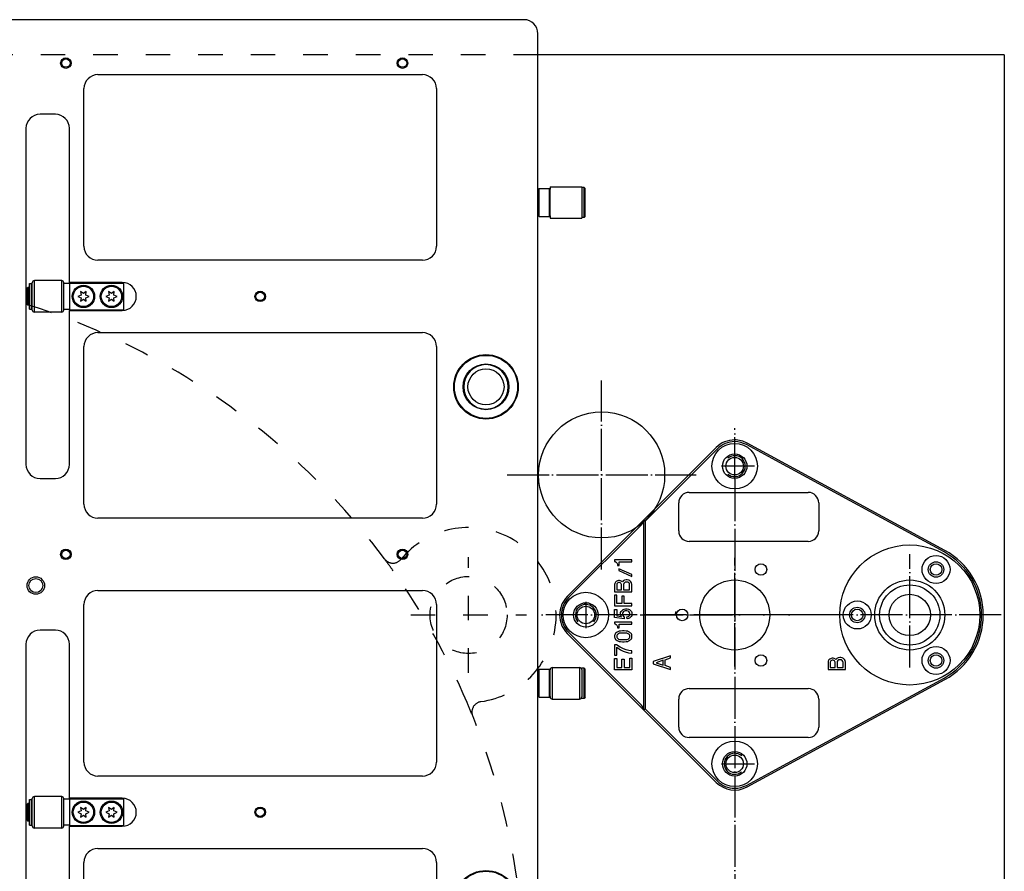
# Model space of a CAD drawing. Extents: x -1809 to 6113, y -4129 to 1471.
# Tile 44 of 197: x 89 to 370, y -1765 to -1522. Entities that reach past the tile are written whole.
import ezdxf

# ---------------------------------------------------------------- set-up
doc = ezdxf.new("R2010")
doc.units = 0
doc.linetypes.add('DASHED', pattern=[15, 7, -8])
doc.linetypes.add('DOT_CENTER', pattern=[14, 12, -1, 0, -1])
doc.layers.get('0').update_dxf_attribs({"linetype": 'CONTINUOUS'})
doc.layers.add('1', color=7, linetype='CONTINUOUS')

# ---------------------------------------------------------------- blocks, each defined once
blk = doc.blocks.new('PIN__630', base_point=(323, -1711.88))
at = {"layer": '1', "color": 4, "linetype": 'CONTINUOUS'}
for centre, radius in [((343, -1691.88), 20), ((350.5, -1678.89), 4), ((350.5, -1678.89), 2.2), ((343, -1691.88), 10), ((343, -1691.88), 8.6), ((343, -1691.88), 5.9), ((328, -1691.88), 4), ((328, -1691.88), 2.2), ((350.5, -1704.87), 4), ((350.5, -1704.87), 2.2)]:
    blk.add_circle(centre, radius, dxfattribs=at)
blk = doc.blocks.new('E7015-23250__631', base_point=(243, -1741.88))
at = {"layer": '1', "color": 6, "linetype": 'CONTINUOUS'}
for p, q in [((267, -1664.77), (287.7, -1644.08)), ((267.5, -1664.98), (288.05, -1644.43)), ((304.76, -1647.8), (296.34, -1643.23)), ((353.02, -1673.42), (296.58, -1642.79)), ((352.78, -1673.86), (304.76, -1647.8)), ((280, -1656.88), (314, -1656.88)), ((277, -1667.88), (277, -1659.88)), ((317, -1659.88), (317, -1667.88)), ((245.2, -1686.58), (267, -1664.77)), ((245.55, -1686.93), (266, -1666.48)), ((267.5, -1664.98), (267, -1664.77)), ((267, -1664.77), (267, -1718.99)), ((267.5, -1718.78), (267.5, -1664.98)), ((314, -1670.88), (280, -1670.88)), ((263.67, -1676.13), (258.67, -1676.13)), ((258.67, -1676.13), (258.67, -1676.58)), ((258.67, -1676.58), (258.86, -1676.63)), ((258.86, -1676.63), (259.11, -1676.8)), ((259.11, -1676.8), (259.3, -1676.97)), ((259.3, -1676.97), (259.42, -1677.19)), ((259.42, -1677.19), (259.49, -1677.36)), ((259.49, -1677.36), (259.55, -1677.64)), ((259.55, -1677.64), (259.55, -1677.76)), ((259.55, -1677.76), (260.05, -1677.76)), ((263.67, -1680.34), (259.92, -1678.66)), ((259.92, -1678.66), (259.92, -1679.22)), ((260.05, -1677.76), (260.05, -1676.69)), ((260.05, -1676.69), (263.67, -1676.69)), ((263.67, -1676.69), (263.67, -1676.13)), ((259.92, -1679.22), (263.67, -1680.91)), ((263.67, -1680.91), (263.67, -1680.34)), ((258.74, -1682.88), (258.67, -1683.16)), ((258.67, -1683.16), (258.67, -1685.29)), ((258.92, -1682.54), (258.74, -1682.88)), ((259.17, -1682.31), (258.92, -1682.54)), ((259.55, -1682.09), (259.17, -1682.31)), ((259.36, -1682.99), (259.3, -1683.21)), ((259.3, -1683.21), (259.3, -1684.68)), ((259.49, -1682.82), (259.36, -1682.99)), ((259.67, -1682.71), (259.49, -1682.82)), ((259.86, -1682.03), (259.55, -1682.09)), ((259.86, -1682.65), (259.67, -1682.71)), ((260.11, -1682.03), (259.86, -1682.03)), ((260.11, -1682.65), (259.86, -1682.65)), ((260.42, -1682.09), (260.11, -1682.03)), ((260.3, -1682.71), (260.11, -1682.65)), ((260.49, -1682.82), (260.3, -1682.71)), ((260.8, -1682.31), (260.42, -1682.09)), ((260.61, -1682.99), (260.49, -1682.82)), ((260.67, -1683.21), (260.61, -1682.99)), ((260.67, -1684.68), (260.67, -1683.21)), ((260.92, -1682.43), (260.8, -1682.31)), ((261.17, -1682.14), (260.92, -1682.43)), ((261.55, -1681.92), (261.17, -1682.14)), ((261.3, -1682.93), (261.24, -1683.21)), ((261.24, -1683.21), (261.24, -1684.68)), ((261.49, -1682.71), (261.3, -1682.93)), ((261.74, -1682.54), (261.49, -1682.71)), ((261.99, -1681.81), (261.55, -1681.92)), ((261.99, -1682.48), (261.74, -1682.54)), ((262.3, -1681.81), (261.99, -1681.81)), ((262.24, -1682.48), (261.99, -1682.48)), ((262.49, -1682.54), (262.24, -1682.48)), ((262.74, -1681.92), (262.3, -1681.81)), ((262.74, -1682.71), (262.49, -1682.54)), ((263.05, -1682.09), (262.74, -1681.92)), ((262.92, -1682.93), (262.74, -1682.71)), ((262.99, -1683.21), (262.92, -1682.93)), ((262.99, -1684.68), (262.99, -1683.21)), ((263.36, -1682.37), (263.05, -1682.09)), ((263.55, -1682.71), (263.36, -1682.37)), ((263.67, -1683.16), (263.55, -1682.71)), ((263.67, -1685.29), (263.67, -1683.16)), ((258.67, -1685.29), (263.67, -1685.29)), ((259.3, -1686.19), (258.67, -1686.19)), ((258.67, -1686.19), (258.67, -1689.23)), ((259.3, -1684.68), (260.67, -1684.68)), ((259.3, -1688.61), (259.3, -1686.19)), ((261.42, -1686.53), (260.8, -1686.53)), ((260.8, -1686.53), (260.8, -1688.61)), ((261.24, -1684.68), (262.99, -1684.68)), ((261.42, -1688.61), (261.42, -1686.53)), ((258.67, -1689.23), (263.67, -1689.23)), ((260.8, -1688.61), (259.3, -1688.61)), ((263.67, -1688.61), (261.42, -1688.61)), ((263.67, -1689.23), (263.67, -1688.61)), ((258.67, -1692.61), (258.67, -1690.3)), ((258.67, -1690.3), (259.3, -1690.3)), ((261.42, -1692.94), (258.67, -1692.61)), ((259.3, -1690.3), (259.3, -1692.16)), ((259.3, -1692.16), (260.67, -1692.33)), ((260.36, -1691.43), (260.42, -1691.14)), ((260.36, -1691.71), (260.36, -1691.43)), ((260.49, -1692.04), (260.36, -1691.71)), ((260.42, -1691.14), (260.55, -1690.86)), ((260.67, -1692.33), (260.49, -1692.04)), ((260.55, -1690.86), (260.74, -1690.69)), ((260.74, -1690.69), (260.92, -1690.53)), ((260.92, -1690.53), (261.17, -1690.36)), ((261.05, -1691.14), (260.92, -1691.43)), ((260.92, -1691.43), (260.92, -1691.71)), ((260.92, -1691.71), (261.05, -1692.04)), ((261.24, -1690.92), (261.05, -1691.14)), ((261.05, -1692.04), (261.24, -1692.27)), ((261.17, -1690.36), (261.42, -1690.24)), ((261.42, -1690.81), (261.24, -1690.92)), ((261.24, -1692.27), (261.42, -1692.38)), ((261.42, -1690.24), (261.8, -1690.13)), ((261.74, -1690.69), (261.42, -1690.81)), ((261.42, -1692.38), (261.42, -1692.94)), ((262.24, -1690.69), (261.74, -1690.69)), ((261.8, -1690.13), (262.3, -1690.13)), ((262.55, -1690.81), (262.24, -1690.69)), ((262.24, -1692.44), (262.55, -1692.33)), ((262.3, -1693), (262.24, -1692.44)), ((262.3, -1690.13), (262.67, -1690.24)), ((262.74, -1690.92), (262.55, -1690.81)), ((262.55, -1692.33), (262.74, -1692.21)), ((262.67, -1690.24), (262.92, -1690.36)), ((262.92, -1692.78), (262.67, -1692.89)), ((262.92, -1691.14), (262.74, -1690.92)), ((262.74, -1692.21), (262.92, -1691.99)), ((262.92, -1690.36), (263.17, -1690.53)), ((263.05, -1691.43), (262.92, -1691.14)), ((262.92, -1691.99), (263.05, -1691.71)), ((263.17, -1692.61), (262.92, -1692.78)), ((263.05, -1691.71), (263.05, -1691.43)), ((263.17, -1690.53), (263.36, -1690.69)), ((263.36, -1692.44), (263.17, -1692.61)), ((263.36, -1690.69), (263.49, -1690.86)), ((263.49, -1692.27), (263.36, -1692.44)), ((263.49, -1690.86), (263.61, -1691.14)), ((263.61, -1691.99), (263.49, -1692.27)), ((263.61, -1691.14), (263.67, -1691.43)), ((263.67, -1691.71), (263.61, -1691.99)), ((263.67, -1691.43), (263.67, -1691.71)), ((263.67, -1693.9), (258.67, -1693.9)), ((258.67, -1693.9), (258.67, -1694.35)), ((258.67, -1694.35), (258.86, -1694.41)), ((258.86, -1694.41), (259.11, -1694.58)), ((259.11, -1694.58), (259.3, -1694.74)), ((259.3, -1694.74), (259.42, -1694.97)), ((259.42, -1694.97), (259.49, -1695.14)), ((259.49, -1695.14), (259.55, -1695.42)), ((259.55, -1695.42), (259.55, -1695.53)), ((259.55, -1695.53), (260.05, -1695.53)), ((260.05, -1695.53), (260.05, -1694.46)), ((260.05, -1694.46), (263.67, -1694.46)), ((262.67, -1692.89), (262.3, -1693)), ((263.67, -1694.46), (263.67, -1693.9)), ((267, -1718.99), (245.2, -1697.18)), ((266, -1717.28), (245.55, -1696.83)), ((258.74, -1697.56), (258.67, -1697.78)), ((258.67, -1697.78), (258.67, -1698.18)), ((258.67, -1698.18), (258.74, -1698.4)), ((258.86, -1697.28), (258.74, -1697.56)), ((258.74, -1698.4), (258.86, -1698.68)), ((258.99, -1697.11), (258.86, -1697.28)), ((259.17, -1696.94), (258.99, -1697.11)), ((259.42, -1696.77), (259.17, -1696.94)), ((259.42, -1697.56), (259.3, -1697.78)), ((259.3, -1697.78), (259.3, -1698.18)), ((259.3, -1698.18), (259.42, -1698.4)), ((259.67, -1696.66), (259.42, -1696.77)), ((259.61, -1697.33), (259.42, -1697.56)), ((259.42, -1698.4), (259.61, -1698.63)), ((259.8, -1697.22), (259.61, -1697.33)), ((259.99, -1696.54), (259.67, -1696.66)), ((260.11, -1697.11), (259.8, -1697.22)), ((260.36, -1696.49), (259.99, -1696.54)), ((260.8, -1697.05), (260.11, -1697.11)), ((260.92, -1696.43), (260.36, -1696.49)), ((261.55, -1697.05), (260.8, -1697.05)), ((261.42, -1696.43), (260.92, -1696.43)), ((261.99, -1696.49), (261.42, -1696.43)), ((262.24, -1697.11), (261.55, -1697.05)), ((262.36, -1696.54), (261.99, -1696.49)), ((262.55, -1697.22), (262.24, -1697.11)), ((262.67, -1696.66), (262.36, -1696.54)), ((262.74, -1697.33), (262.55, -1697.22)), ((262.92, -1696.77), (262.67, -1696.66)), ((262.92, -1697.56), (262.74, -1697.33)), ((262.74, -1698.63), (262.92, -1698.4)), ((263.17, -1696.94), (262.92, -1696.77)), ((263.05, -1697.78), (262.92, -1697.56)), ((262.92, -1698.4), (263.05, -1698.18)), ((263.05, -1698.18), (263.05, -1697.78)), ((263.36, -1697.11), (263.17, -1696.94)), ((263.49, -1697.28), (263.36, -1697.11)), ((263.61, -1697.56), (263.49, -1697.28)), ((263.49, -1698.68), (263.61, -1698.4)), ((263.67, -1697.78), (263.61, -1697.56)), ((263.61, -1698.4), (263.67, -1698.18)), ((263.67, -1698.18), (263.67, -1697.78)), ((259.24, -1700.43), (258.67, -1700.43)), ((258.67, -1700.43), (258.67, -1703.35)), ((258.86, -1698.68), (258.99, -1698.85)), ((258.99, -1698.85), (259.17, -1699.02)), ((259.17, -1699.02), (259.42, -1699.19)), ((260.3, -1701.1), (259.24, -1700.43)), ((259.3, -1703.35), (259.3, -1701.1)), ((259.3, -1701.1), (260.42, -1701.83)), ((259.42, -1699.19), (259.67, -1699.3)), ((259.61, -1698.63), (259.8, -1698.74)), ((259.67, -1699.3), (259.99, -1699.41)), ((259.8, -1698.74), (260.11, -1698.85)), ((259.99, -1699.41), (260.36, -1699.47)), ((260.11, -1698.85), (260.8, -1698.91)), ((261.24, -1701.55), (260.3, -1701.1)), ((260.36, -1699.47), (260.92, -1699.53)), ((260.8, -1698.91), (261.55, -1698.91)), ((260.92, -1699.53), (261.42, -1699.53)), ((261.42, -1699.53), (261.99, -1699.47)), ((261.55, -1698.91), (262.24, -1698.85)), ((261.99, -1699.47), (262.36, -1699.41)), ((262.24, -1698.85), (262.55, -1698.74)), ((262.36, -1699.41), (262.67, -1699.3)), ((262.55, -1698.74), (262.74, -1698.63)), ((262.67, -1699.3), (262.92, -1699.19)), ((262.92, -1699.19), (263.17, -1699.02)), ((263.17, -1699.02), (263.36, -1698.85)), ((263.36, -1698.85), (263.49, -1698.68)), ((258.67, -1703.35), (259.3, -1703.35)), ((260.42, -1701.83), (261.17, -1702.17)), ((261.17, -1702.17), (261.74, -1702.39)), ((261.99, -1701.83), (261.24, -1701.55)), ((261.74, -1702.39), (262.67, -1702.68)), ((262.74, -1702), (261.99, -1701.83)), ((262.67, -1702.68), (263.67, -1702.79)), ((263.67, -1702.11), (262.74, -1702)), ((263.67, -1702.79), (263.67, -1702.11)), ((274.67, -1703.54), (269.67, -1705.17)), ((274.67, -1704.16), (274.67, -1703.54)), ((322.99, -1703.99), (322.55, -1704.1)), ((323.3, -1703.99), (322.99, -1703.99)), ((323.74, -1704.1), (323.3, -1703.99)), ((258.67, -1707.51), (258.67, -1704.31)), ((258.67, -1704.31), (259.3, -1704.31)), ((259.3, -1704.31), (259.3, -1706.89)), ((260.8, -1706.89), (260.8, -1704.53)), ((260.8, -1704.53), (261.42, -1704.53)), ((261.42, -1704.53), (261.42, -1706.89)), ((263.05, -1706.89), (263.05, -1704.25)), ((263.05, -1704.25), (263.67, -1704.25)), ((263.67, -1704.25), (263.67, -1707.51)), ((269.67, -1705.17), (269.67, -1705.85)), ((269.67, -1705.85), (274.67, -1707.48)), ((272.55, -1704.78), (270.55, -1705.51)), ((270.55, -1705.51), (272.55, -1706.18)), ((272.55, -1706.18), (272.55, -1704.78)), ((273.17, -1704.67), (274.67, -1704.16)), ((273.17, -1706.35), (273.17, -1704.67)), ((274.67, -1706.86), (273.17, -1706.35)), ((274.67, -1707.48), (274.67, -1706.86)), ((319.74, -1705.06), (319.67, -1705.34)), ((319.67, -1705.34), (319.67, -1707.48)), ((319.92, -1704.72), (319.74, -1705.06)), ((320.17, -1704.5), (319.92, -1704.72)), ((320.55, -1704.27), (320.17, -1704.5)), ((320.36, -1705.17), (320.3, -1705.4)), ((320.3, -1705.4), (320.3, -1706.86)), ((320.3, -1706.86), (321.67, -1706.86)), ((320.49, -1705), (320.36, -1705.17)), ((320.67, -1704.89), (320.49, -1705)), ((320.86, -1704.22), (320.55, -1704.27)), ((320.86, -1704.83), (320.67, -1704.89)), ((321.11, -1704.22), (320.86, -1704.22)), ((321.11, -1704.83), (320.86, -1704.83)), ((321.42, -1704.27), (321.11, -1704.22)), ((321.3, -1704.89), (321.11, -1704.83)), ((321.49, -1705), (321.3, -1704.89)), ((321.8, -1704.5), (321.42, -1704.27)), ((321.61, -1705.17), (321.49, -1705)), ((321.67, -1705.4), (321.61, -1705.17)), ((321.67, -1706.86), (321.67, -1705.4)), ((321.92, -1704.61), (321.8, -1704.5)), ((322.17, -1704.33), (321.92, -1704.61)), ((322.55, -1704.1), (322.17, -1704.33)), ((322.3, -1705.12), (322.24, -1705.4)), ((322.24, -1705.4), (322.24, -1706.86)), ((322.24, -1706.86), (323.99, -1706.86)), ((322.49, -1704.89), (322.3, -1705.12)), ((322.74, -1704.72), (322.49, -1704.89)), ((322.99, -1704.67), (322.74, -1704.72)), ((323.24, -1704.67), (322.99, -1704.67)), ((323.49, -1704.72), (323.24, -1704.67)), ((323.74, -1704.89), (323.49, -1704.72)), ((324.05, -1704.27), (323.74, -1704.1)), ((323.92, -1705.12), (323.74, -1704.89)), ((323.99, -1705.4), (323.92, -1705.12)), ((323.99, -1706.86), (323.99, -1705.4)), ((324.36, -1704.55), (324.05, -1704.27)), ((324.55, -1704.89), (324.36, -1704.55)), ((324.67, -1705.34), (324.55, -1704.89)), ((324.67, -1707.48), (324.67, -1705.34)), ((263.67, -1707.51), (258.67, -1707.51)), ((259.3, -1706.89), (260.8, -1706.89)), ((261.42, -1706.89), (263.05, -1706.89)), ((319.67, -1707.48), (324.67, -1707.48)), ((296.58, -1740.97), (353.02, -1710.34)), ((304.76, -1735.96), (352.78, -1709.9)), ((280, -1712.88), (314, -1712.88)), ((277, -1723.88), (277, -1715.88)), ((317, -1715.88), (317, -1723.88)), ((267.5, -1718.78), (267, -1718.99)), ((287.7, -1739.68), (267, -1718.99)), ((288.05, -1739.33), (267.5, -1718.78)), ((314, -1726.88), (280, -1726.88)), ((296.34, -1740.53), (304.76, -1735.96))]:
    blk.add_line(p, q, dxfattribs=at)
at = {"layer": '1', "color": 6, "linetype": 'DOT_CENTER'}
for p, q in [((293, -1691.88), (293, -1675.59)), ((343, -1706.88), (343, -1674.51)), ((266.31, -1691.88), (293, -1691.88)), ((293, -1706.57), (293, -1691.88)), ((314.3, -1691.88), (293, -1691.88)), ((369.14, -1691.88), (314.3, -1691.88))]:
    blk.add_line(p, q, dxfattribs=at)
at = {"layer": '1', "color": 6, "linetype": 'CONTINUOUS'}
for centre, radius in [((293, -1649.38), 6.5), ((293, -1649.38), 3.5), ((300.5, -1678.89), 1.65), ((350.5, -1678.89), 1.65), ((293, -1691.88), 10), ((343, -1691.88), 10), ((250.5, -1691.88), 6.5), ((250.5, -1691.88), 3.5), ((278, -1691.88), 1.65), ((328, -1691.88), 1.65), ((300.5, -1704.87), 1.65), ((350.5, -1704.87), 1.65), ((293, -1734.38), 6.5), ((293, -1734.38), 3.5)]:
    blk.add_circle(centre, radius, dxfattribs=at)
for centre, radius, start, end in [((293, -1649.38), 7.5, 90, 135), ((293, -1649.38), 7.5, 61.5073, 90), ((293, -1649.38), 7, 90, 135), ((293, -1649.38), 7, 61.5073, 90), ((280, -1659.88), 3, 90, 180), ((314, -1659.88), 3, 0, 90), ((264.06, -1664.19), 3, -49.6142, -11.1082), ((280, -1667.88), 3, 180, -90), ((314, -1667.88), 3, -90, 0), ((343, -1691.88), 20.5, 0, 61.5073), ((343, -1691.88), 21, 0, 61.5073), ((250.5, -1691.88), 7.5, 135, 180), ((250.5, -1691.88), 7, 135, 180), ((250.5, -1691.88), 7.5, 180, -135), ((250.5, -1691.88), 7, 180, -135), ((278, -1691.88), 2, 151.2344, 180), ((343, -1691.88), 20.5, -61.5073, 0), ((343, -1691.88), 21, -61.5073, 0), ((280, -1715.88), 3, 90, 180), ((314, -1715.88), 3, 0, 90), ((264.06, -1719.56), 3, 11.1082, 49.6142), ((280, -1723.88), 3, 180, -90), ((314, -1723.88), 3, -90, 0), ((293, -1734.38), 7.5, -135, -61.5073), ((293, -1734.38), 7, -135, -90), ((293, -1734.38), 7, -90, -61.5073)]:
    blk.add_arc(centre, radius, start, end, dxfattribs=at)
at = {"layer": '1'}
blk.add_blockref('PIN__630', (323, -1711.88), dxfattribs=at)
blk = doc.blocks.new('HEADPLATE_TSK', base_point=(-401.37, -2807.76))
at = {"layer": '1', "color": 7, "linetype": 'DASHED'}
for p, q in [((236.8, -1531.88), (-236.8, -1531.88)), ((217, -1708.38), (217, -1675.38)), ((200.5, -1691.88), (233.5, -1691.88))]:
    blk.add_line(p, q, dxfattribs=at)
at = {"layer": '1', "color": 7, "linetype": 'CONTINUOUS'}
for q in [(236.8, -1531.88), (370, -2131.88)]:
    blk.add_line((370, -1531.88), q, dxfattribs=at)
at = {"layer": '1', "color": 1, "linetype": 'DOT_CENTER'}
for p, q in [((255, -1678.88), (255, -1624.88)), ((293, -1653.13), (293, -1638.56)), ((298.7, -1649.38), (289.25, -1649.38)), ((228, -1651.88), (282, -1651.88)), ((293, -1653.13), (293, -1897.8)), ((250.5, -1688.13), (250.5, -1695.63)), ((321.52, -1691.88), (236.85, -1691.88)), ((289.25, -1734.38), (298.7, -1734.38))]:
    blk.add_line(p, q, dxfattribs=at)
at = {"layer": '1', "color": 7, "linetype": 'CONTINUOUS'}
for centre, radius in [((255, -1651.88), 18), ((293, -1649.38), 2.5), ((250.5, -1691.88), 2.5), ((293, -1734.38), 2.5)]:
    blk.add_circle(centre, radius, dxfattribs=at)
at = {"layer": '1', "color": 7, "linetype": 'DASHED'}
blk.add_circle((217, -1691.88), 11, dxfattribs=at)
for centre, radius, start, end in [((30, -1796.88), 203, 36.5947, 90), ((217, -1691.88), 25, -81.8804, 140.5086), ((195.39, -1674.07), 3, -143.4053, -39.4914), ((30, -1796.88), 203, 35.4179, 36.5947), ((30, -1796.88), 203, 23.2103, 35.4179), ((30, -1796.88), 203, 22.0335, 23.2103), ((220.95, -1719.6), 3, 98.1196, -157.9665), ((30, -1796.88), 203, 0, 22.0335)]:
    blk.add_arc(centre, radius, start, end, dxfattribs=at)
at = {"layer": '1', "color": 1, "linetype": 'CONTINUOUS'}
for centre, start, end in [((293, -1649.38), -131.7276, 130.8415), ((250.5, -1691.88), -41.7276, -139.1585), ((293, -1734.38), 48.2724, -49.1585)]:
    blk.add_arc(centre, 3, start, end, dxfattribs=at)
at = {"layer": '1'}
blk.add_blockref('E7015-23250__631', (243, -1741.88), dxfattribs=at)
blk = doc.blocks.new('DUT_BOARD__716', base_point=(207.82, -1537.57))
at = {"color": 1, "linetype": 'CONTINUOUS'}
for p, q in [((111.14, -1537.57), (203.82, -1537.57)), ((107.14, -1586.57), (107.14, -1541.57)), ((207.82, -1541.57), (207.82, -1586.57)), ((203.82, -1590.57), (111.14, -1590.57)), ((111.14, -1611.23), (203.82, -1611.23)), ((107.14, -1660.23), (107.14, -1615.23)), ((207.82, -1615.23), (207.82, -1660.23)), ((203.82, -1664.23), (111.14, -1664.23)), ((111.14, -1684.89), (203.82, -1684.89)), ((107.14, -1733.89), (107.14, -1688.89)), ((207.82, -1688.89), (207.82, -1733.89)), ((203.82, -1737.89), (111.14, -1737.89)), ((111.14, -1758.55), (203.82, -1758.55)), ((107.14, -1807.55), (107.14, -1762.55)), ((207.82, -1762.55), (207.82, -1807.55))]:
    blk.add_line(p, q, dxfattribs=at)
for centre, start, end in [((111.14, -1541.57), 90, 180), ((203.82, -1541.57), 0, 90), ((111.14, -1586.57), 180, -90), ((203.82, -1586.57), -90, 0), ((111.14, -1615.23), 90, 180), ((203.82, -1615.23), 0, 90), ((111.14, -1660.23), 180, -90), ((203.82, -1660.23), -90, 0), ((111.14, -1688.89), 90, 180), ((203.82, -1688.89), 0, 90), ((111.14, -1733.89), 180, -90), ((203.82, -1733.89), -90, 0), ((111.14, -1762.55), 90, 180), ((203.82, -1762.55), 0, 90)]:
    blk.add_arc(centre, 4, start, end, dxfattribs=at)
blk = doc.blocks.new('6960-0041-0_4__729', base_point=(228.32, -1620.38))
at = {"color": 1, "linetype": 'CONTINUOUS'}
blk.add_circle((221.97, -1626.73), 5.15, dxfattribs=at)
for start, end in [(90, -90), (-90, 90)]:
    blk.add_arc((221.97, -1626.73), 6.35, start, end, dxfattribs=at)
blk = doc.blocks.new('HOLEPLUGS__732', base_point=(228.32, -1546.72))
blk.add_blockref('6960-0041-0_4__729', (228.32, -1620.38))
blk = doc.blocks.new('21791-0S112_2__733', base_point=(-209.97, -1736.22))
at = {"color": 1, "linetype": 'CONTINUOUS'}
for radius in [12, 11.45, 8.49, 8.03]:
    blk.add_circle((-221.97, -1748.22), radius, dxfattribs=at)
blk = doc.blocks.new('21791-0S112_1__734', base_point=(-209.97, -1883.54))
at = {"color": 1, "linetype": 'CONTINUOUS'}
for radius in [12, 11.45, 8.49, 8.03]:
    blk.add_circle((-221.97, -1895.54), radius, dxfattribs=at)
blk = doc.blocks.new('21791-0S112__735', base_point=(233.97, -1809.88))
at = {"color": 1, "linetype": 'CONTINUOUS'}
for radius in [12, 11.45, 8.49, 8.02]:
    blk.add_circle((221.97, -1821.88), radius, dxfattribs=at)
blk = doc.blocks.new('BUSHINGS_INTERFACE__736', base_point=(233.97, -1736.22))
for name, p in [('21791-0S112_2__733', (-209.97, -1736.22)), ('21791-0S112__735', (233.97, -1809.88)), ('21791-0S112_1__734', (-209.97, -1883.54))]:
    blk.add_blockref(name, p)
blk = doc.blocks.new('0515-2034_M3X12_11__739', base_point=(109.9, -1598))
at = {"color": 1, "linetype": 'CONTINUOUS'}
for p, q in [((107, -1600.1), (106.2, -1599.51)), ((106.2, -1599.51), (106.31, -1600.5)), ((107.8, -1599.51), (107, -1600.1)), ((107.69, -1600.5), (107.8, -1599.51)), ((106.31, -1600.5), (105.4, -1600.9)), ((105.4, -1600.9), (106.31, -1601.3)), ((106.31, -1601.3), (106.2, -1602.28)), ((106.2, -1602.28), (107, -1601.7)), ((107, -1601.7), (107.8, -1602.28)), ((108.6, -1600.9), (107.69, -1600.5)), ((107.69, -1601.3), (108.6, -1600.9)), ((107.8, -1602.28), (107.69, -1601.3))]:
    blk.add_line(p, q, dxfattribs=at)
blk.add_circle((107, -1600.9), 2.9, dxfattribs=at)
blk = doc.blocks.new('0515-2034_M3X12_12__740', base_point=(117.9, -1598))
at = {"color": 1, "linetype": 'CONTINUOUS'}
for p, q in [((115, -1600.1), (114.2, -1599.51)), ((114.2, -1599.51), (114.31, -1600.5)), ((115.8, -1599.51), (115, -1600.1)), ((115.69, -1600.5), (115.8, -1599.51)), ((114.31, -1600.5), (113.4, -1600.9)), ((113.4, -1600.9), (114.31, -1601.3)), ((114.31, -1601.3), (114.2, -1602.28)), ((114.2, -1602.28), (115, -1601.7)), ((115, -1601.7), (115.8, -1602.28)), ((116.6, -1600.9), (115.69, -1600.5)), ((115.69, -1601.3), (116.6, -1600.9)), ((115.8, -1602.28), (115.69, -1601.3))]:
    blk.add_line(p, q, dxfattribs=at)
blk.add_circle((115, -1600.9), 2.9, dxfattribs=at)
blk = doc.blocks.new('0515-2034_M3X12_13__741', base_point=(109.9, -1745.32))
at = {"color": 1, "linetype": 'CONTINUOUS'}
for p, q in [((106.31, -1747.82), (105.4, -1748.22)), ((105.4, -1748.22), (106.31, -1748.62)), ((106.2, -1746.83), (106.31, -1747.82)), ((107, -1747.42), (106.2, -1746.83)), ((106.31, -1748.62), (106.2, -1749.6)), ((106.2, -1749.6), (107, -1749.02)), ((107.8, -1746.83), (107, -1747.42)), ((107, -1749.02), (107.8, -1749.6)), ((107.69, -1747.82), (107.8, -1746.83)), ((108.6, -1748.22), (107.69, -1747.82)), ((107.69, -1748.62), (108.6, -1748.22)), ((107.8, -1749.6), (107.69, -1748.62))]:
    blk.add_line(p, q, dxfattribs=at)
blk.add_circle((107, -1748.22), 2.9, dxfattribs=at)
blk = doc.blocks.new('0515-2034_M3X12_10__742', base_point=(117.9, -1745.32))
at = {"color": 1, "linetype": 'CONTINUOUS'}
for p, q in [((114.31, -1747.82), (113.4, -1748.22)), ((113.4, -1748.22), (114.31, -1748.62)), ((114.2, -1746.83), (114.31, -1747.82)), ((115, -1747.42), (114.2, -1746.83)), ((114.31, -1748.62), (114.2, -1749.6)), ((114.2, -1749.6), (115, -1749.02)), ((115.8, -1746.83), (115, -1747.42)), ((115, -1749.02), (115.8, -1749.6)), ((115.69, -1747.82), (115.8, -1746.83)), ((116.6, -1748.22), (115.69, -1747.82)), ((115.69, -1748.62), (116.6, -1748.22)), ((115.8, -1749.6), (115.69, -1748.62))]:
    blk.add_line(p, q, dxfattribs=at)
blk.add_circle((115, -1748.22), 2.9, dxfattribs=at)
blk = doc.blocks.new('SCREWSET_STIFFENER__753', base_point=(117.9, -1598))
for name, p in [('0515-2034_M3X12_11__739', (109.9, -1598)), ('0515-2034_M3X12_12__740', (117.9, -1598)), ('0515-2034_M3X12_13__741', (109.9, -1745.32)), ('0515-2034_M3X12_10__742', (117.9, -1745.32))]:
    blk.add_blockref(name, p)
blk = doc.blocks.new('24791-0S111__767', base_point=(240.3, -1570.07))
at = {"color": 1, "linetype": 'CONTINUOUS'}
for p, q in [((237, -1570.27), (237.2, -1570.07)), ((237, -1574.07), (237, -1570.27)), ((237.2, -1570.07), (240.1, -1570.07)), ((237.2, -1574.07), (237.2, -1570.07)), ((240.1, -1574.07), (240.1, -1570.07)), ((240.3, -1570.27), (240.1, -1570.07)), ((240.3, -1574.07), (240.3, -1570.27)), ((237, -1577.87), (237, -1574.07)), ((237.2, -1578.07), (237.2, -1574.07)), ((240.1, -1578.07), (240.1, -1574.07)), ((240.3, -1577.87), (240.3, -1574.07)), ((237, -1577.87), (237.2, -1578.07)), ((237.2, -1578.07), (240.1, -1578.07)), ((240.3, -1577.87), (240.1, -1578.07))]:
    blk.add_line(p, q, dxfattribs=at)
blk = doc.blocks.new('E2812-23753-0__768', base_point=(250.3, -1569.77))
at = {"color": 1, "linetype": 'CONTINUOUS'}
for p, q in [((236.8, -1571.57), (237, -1571.57)), ((249.3, -1569.77), (249.3, -1571.57)), ((250, -1569.77), (249.3, -1569.77)), ((249.3, -1571.57), (249.3, -1576.57)), ((250, -1578.37), (250, -1569.77)), ((250.3, -1570.07), (250, -1569.77)), ((250.3, -1578.07), (250.3, -1570.07)), ((236.8, -1576.57), (237, -1576.57)), ((249.3, -1576.57), (249.3, -1578.37)), ((250, -1578.37), (249.3, -1578.37)), ((250.3, -1578.07), (250, -1578.37))]:
    blk.add_line(p, q, dxfattribs=at)
blk = doc.blocks.new('BEARING_HK0509__769', base_point=(249.3, -1569.57))
at = {"color": 1, "linetype": 'CONTINUOUS'}
for p, q in [((240.3, -1569.57), (240.3, -1570.27)), ((240.3, -1569.57), (249.3, -1569.57)), ((240.3, -1574.07), (240.3, -1570.27)), ((249.3, -1569.57), (249.3, -1569.77)), ((249.3, -1569.77), (249.3, -1571.57)), ((249.3, -1571.57), (249.3, -1576.57)), ((240.3, -1577.87), (240.3, -1574.07)), ((249.3, -1576.57), (249.3, -1578.37)), ((240.3, -1577.87), (240.3, -1578.57)), ((240.3, -1578.57), (249.3, -1578.57)), ((249.3, -1578.37), (249.3, -1578.57))]:
    blk.add_line(p, q, dxfattribs=at)
blk = doc.blocks.new('BEARING_ASSY1_6__770', base_point=(250.3, -1569.57))
for name, p in [('E2812-23753-0__768', (250.3, -1569.77)), ('24791-0S111__767', (240.3, -1570.07)), ('BEARING_HK0509__769', (249.3, -1569.57))]:
    blk.add_blockref(name, p)
blk = doc.blocks.new('24791-0S111__771', base_point=(240.3, -1707.39))
at = {"color": 1, "linetype": 'CONTINUOUS'}
for p, q in [((237, -1707.59), (237.2, -1707.39)), ((237, -1711.39), (237, -1707.59)), ((237.2, -1711.39), (237.2, -1707.39)), ((237.2, -1707.39), (240.1, -1707.39)), ((240.1, -1711.39), (240.1, -1707.39)), ((240.3, -1707.59), (240.1, -1707.39)), ((240.3, -1711.39), (240.3, -1707.59)), ((237, -1715.19), (237, -1711.39)), ((237.2, -1715.39), (237.2, -1711.39)), ((240.1, -1715.39), (240.1, -1711.39)), ((240.3, -1715.19), (240.3, -1711.39)), ((237, -1715.19), (237.2, -1715.39)), ((240.3, -1715.19), (240.1, -1715.39)), ((237.2, -1715.39), (240.1, -1715.39))]:
    blk.add_line(p, q, dxfattribs=at)
blk = doc.blocks.new('BEARING_HK0509__772', base_point=(249.3, -1706.89))
at = {"color": 1, "linetype": 'CONTINUOUS'}
for p, q in [((240.3, -1707.49), (240.3, -1707.59)), ((240.3, -1711.39), (240.3, -1707.59)), ((240.9, -1706.89), (248.7, -1706.89)), ((240.9, -1706.89), (240.9, -1715.89)), ((248.7, -1706.89), (248.7, -1715.89)), ((249.3, -1707.49), (249.3, -1708.89)), ((249.3, -1708.89), (249.3, -1713.89)), ((240.3, -1715.19), (240.3, -1711.39)), ((240.3, -1715.19), (240.3, -1715.29)), ((249.3, -1713.89), (249.3, -1715.29)), ((240.9, -1715.89), (248.7, -1715.89))]:
    blk.add_line(p, q, dxfattribs=at)
for centre, start, end in [((240.9, -1707.49), 90, 180), ((248.7, -1707.49), 0, 90), ((240.9, -1715.29), 180, -90), ((248.7, -1715.29), -90, 0)]:
    blk.add_arc(centre, 0.6, start, end, dxfattribs=at)
blk = doc.blocks.new('E2812-23753-0__773', base_point=(250.3, -1707.09))
at = {"color": 1, "linetype": 'CONTINUOUS'}
for p, q in [((236.8, -1708.89), (237, -1708.89)), ((249.3, -1707.49), (249.3, -1707.09)), ((250, -1707.09), (249.3, -1707.09)), ((249.3, -1707.49), (249.3, -1708.89)), ((249.3, -1708.89), (249.3, -1713.89)), ((250.3, -1707.39), (250, -1707.09)), ((250, -1715.69), (250, -1707.09)), ((250.3, -1715.39), (250.3, -1707.39)), ((236.8, -1713.89), (237, -1713.89)), ((249.3, -1713.89), (249.3, -1715.29)), ((249.3, -1715.69), (249.3, -1715.29)), ((250, -1715.69), (249.3, -1715.69)), ((250.3, -1715.39), (250, -1715.69))]:
    blk.add_line(p, q, dxfattribs=at)
blk = doc.blocks.new('BEARING_ASSY1_7__774', base_point=(250.3, -1706.89))
for name, p in [('E2812-23753-0__773', (250.3, -1707.09)), ('24791-0S111__771', (240.3, -1707.39)), ('BEARING_HK0509__772', (249.3, -1706.89))]:
    blk.add_blockref(name, p)
blk = doc.blocks.new('BEARING_HK0509__779', base_point=(101.4, -1743.72))
at = {"color": 1, "linetype": 'CONTINUOUS'}
for p, q in [((92.4, -1752.12), (92.4, -1744.32)), ((93, -1752.72), (93, -1743.72)), ((100.8, -1743.72), (93, -1743.72)), ((100.8, -1752.72), (100.8, -1743.72)), ((101.4, -1744.52), (101.4, -1744.32)), ((101.4, -1745.72), (101.4, -1744.52)), ((101.4, -1750.72), (101.4, -1745.72)), ((101.4, -1751.92), (101.4, -1750.72)), ((100.8, -1752.72), (93, -1752.72)), ((101.4, -1752.12), (101.4, -1751.92))]:
    blk.add_line(p, q, dxfattribs=at)
for centre, start, end in [((93, -1744.32), 90, 180), ((100.8, -1744.32), 0, 90), ((93, -1752.12), 180, -90), ((100.8, -1752.12), -90, 0)]:
    blk.add_arc(centre, 0.6, start, end, dxfattribs=at)
blk = doc.blocks.new('WASHER1__780', base_point=(92.2, -1744.57))
at = {"color": 1, "linetype": 'CONTINUOUS'}
for p, q in [((91.6, -1751.87), (91.6, -1744.57)), ((91.6, -1744.57), (92.2, -1744.57)), ((92.2, -1745.72), (92.2, -1744.57)), ((92.2, -1746.62), (92.2, -1745.72)), ((92.2, -1748.22), (92.2, -1746.62)), ((92.2, -1749.82), (92.2, -1748.22)), ((91.6, -1751.87), (92.2, -1751.87)), ((92.2, -1750.72), (92.2, -1749.82)), ((92.2, -1751.87), (92.2, -1750.72))]:
    blk.add_line(p, q, dxfattribs=at)
blk = doc.blocks.new('23796-0S111__781', base_point=(118.5, -1744.42))
at = {"color": 1, "linetype": 'CONTINUOUS'}
for p, q in [((90.9, -1745.92), (91.1, -1745.72)), ((90.9, -1745.92), (90.9, -1750.52)), ((91.1, -1748.22), (91.1, -1745.72)), ((91.5, -1745.72), (91.1, -1745.72)), ((91.5, -1746.62), (91.5, -1745.72)), ((92.2, -1746.62), (92.2, -1745.72)), ((92.4, -1745.72), (92.2, -1745.72)), ((101.4, -1745.72), (101.4, -1744.52)), ((103, -1744.52), (101.4, -1744.52)), ((101.4, -1750.72), (101.4, -1745.72)), ((103, -1744.42), (103, -1744.52)), ((103, -1744.42), (118.5, -1744.42)), ((103, -1744.52), (103, -1751.92)), ((118.5, -1752.02), (118.5, -1744.42)), ((91.1, -1750.72), (91.1, -1748.22)), ((91.5, -1746.62), (91.6, -1746.62)), ((91.5, -1748.22), (91.5, -1746.62)), ((91.5, -1749.82), (91.5, -1748.22)), ((92.2, -1748.22), (92.2, -1746.62)), ((92.2, -1749.82), (92.2, -1748.22)), ((90.9, -1750.52), (91.1, -1750.72)), ((91.5, -1750.72), (91.1, -1750.72)), ((91.5, -1749.82), (91.6, -1749.82)), ((91.5, -1750.72), (91.5, -1749.82)), ((92.2, -1750.72), (92.2, -1749.82)), ((92.4, -1750.72), (92.2, -1750.72)), ((101.4, -1751.92), (101.4, -1750.72)), ((103, -1751.92), (101.4, -1751.92)), ((103, -1751.92), (103, -1752.02)), ((103, -1752.02), (118.5, -1752.02))]:
    blk.add_line(p, q, dxfattribs=at)
for centre in [(107, -1748.22), (115, -1748.22)]:
    blk.add_circle(centre, 3.2, dxfattribs=at)
blk = doc.blocks.new('BEARING_ASSY2_6__782', base_point=(118.5, -1743.72))
for name, p in [('23796-0S111__781', (118.5, -1744.42)), ('WASHER1__780', (92.2, -1744.57)), ('BEARING_HK0509__779', (101.4, -1743.72))]:
    blk.add_blockref(name, p)
blk = doc.blocks.new('BEARING_HK0509__783', base_point=(101.4, -1596.4))
at = {"color": 1, "linetype": 'CONTINUOUS'}
for p, q in [((92.4, -1604.8), (92.4, -1597)), ((100.8, -1596.4), (93, -1596.4)), ((93, -1605.4), (93, -1596.4)), ((100.8, -1605.4), (100.8, -1596.4)), ((101.4, -1597.2), (101.4, -1597)), ((101.4, -1598.4), (101.4, -1597.2)), ((101.4, -1603.4), (101.4, -1598.4)), ((100.8, -1605.4), (93, -1605.4)), ((101.4, -1604.6), (101.4, -1603.4)), ((101.4, -1604.8), (101.4, -1604.6))]:
    blk.add_line(p, q, dxfattribs=at)
for centre, start, end in [((93, -1597), 90, 180), ((100.8, -1597), 0, 90), ((93, -1604.8), 180, -90), ((100.8, -1604.8), -90, 0)]:
    blk.add_arc(centre, 0.6, start, end, dxfattribs=at)
blk = doc.blocks.new('23796-0S111__784', base_point=(118.5, -1597.1))
at = {"color": 1, "linetype": 'CONTINUOUS'}
for p, q in [((101.4, -1598.4), (101.4, -1597.2)), ((103, -1597.2), (101.4, -1597.2)), ((103, -1597.1), (103, -1597.2)), ((103, -1597.1), (118.5, -1597.1)), ((103, -1597.2), (103, -1604.6)), ((118.5, -1604.7), (118.5, -1597.1)), ((90.9, -1598.6), (91.1, -1598.4)), ((90.9, -1598.6), (90.9, -1603.2)), ((91.5, -1598.4), (91.1, -1598.4)), ((91.1, -1600.9), (91.1, -1598.4)), ((91.5, -1599.3), (91.5, -1598.4)), ((91.5, -1600.9), (91.5, -1599.3)), ((91.5, -1599.3), (91.6, -1599.3)), ((92.4, -1598.4), (92.2, -1598.4)), ((92.2, -1599.3), (92.2, -1598.4)), ((92.2, -1600.9), (92.2, -1599.3)), ((101.4, -1603.4), (101.4, -1598.4)), ((91.1, -1603.4), (91.1, -1600.9)), ((91.5, -1602.5), (91.5, -1600.9)), ((91.5, -1603.4), (91.5, -1602.5)), ((91.5, -1602.5), (91.6, -1602.5)), ((92.2, -1602.5), (92.2, -1600.9)), ((92.2, -1603.4), (92.2, -1602.5)), ((90.9, -1603.2), (91.1, -1603.4)), ((91.5, -1603.4), (91.1, -1603.4)), ((92.4, -1603.4), (92.2, -1603.4)), ((101.4, -1604.6), (101.4, -1603.4)), ((103, -1604.6), (101.4, -1604.6)), ((103, -1604.6), (103, -1604.7)), ((103, -1604.7), (118.5, -1604.7))]:
    blk.add_line(p, q, dxfattribs=at)
for centre in [(107, -1600.9), (115, -1600.9)]:
    blk.add_circle(centre, 3.2, dxfattribs=at)
blk = doc.blocks.new('WASHER1__785', base_point=(92.2, -1597.25))
at = {"color": 1, "linetype": 'CONTINUOUS'}
for p, q in [((91.6, -1597.25), (92.2, -1597.25)), ((91.6, -1604.55), (91.6, -1597.25)), ((92.2, -1598.4), (92.2, -1597.25)), ((92.2, -1599.3), (92.2, -1598.4)), ((92.2, -1600.9), (92.2, -1599.3)), ((92.2, -1602.5), (92.2, -1600.9)), ((92.2, -1603.4), (92.2, -1602.5)), ((91.6, -1604.55), (92.2, -1604.55)), ((92.2, -1604.55), (92.2, -1603.4))]:
    blk.add_line(p, q, dxfattribs=at)
blk = doc.blocks.new('BEARING_ASSY2_7__786', base_point=(118.5, -1596.4))
for name, p in [('23796-0S111__784', (118.5, -1597.1)), ('BEARING_HK0509__783', (101.4, -1596.4)), ('WASHER1__785', (92.2, -1597.25))]:
    blk.add_blockref(name, p)
blk = doc.blocks.new('BEARINGS__823', base_point=(250.3, -1569.57))
for name, p in [('BEARING_ASSY1_6__770', (250.3, -1569.57)), ('BEARING_ASSY2_7__786', (118.5, -1596.4)), ('BEARING_ASSY1_7__774', (250.3, -1706.89)), ('BEARING_ASSY2_6__782', (118.5, -1743.72))]:
    blk.add_blockref(name, p)
blk = doc.blocks.new('SMALLPARTS__824', base_point=(250.3, -1481.88))
for name, p in [('HOLEPLUGS__732', (228.32, -1546.72)), ('BEARINGS__823', (250.3, -1569.57)), ('SCREWSET_STIFFENER__753', (117.9, -1598)), ('BUSHINGS_INTERFACE__736', (233.97, -1736.22))]:
    blk.add_blockref(name, p)
blk = doc.blocks.new('E7018-24101__825', base_point=(236.8, -1521.88))
at = {"color": 1, "linetype": 'CONTINUOUS'}
for p, q in [((232.8, -1521.88), (69.5, -1521.88)), ((236.8, -2117.88), (236.8, -1525.88)), ((111.14, -1537.57), (203.82, -1537.57)), ((107.14, -1586.57), (107.14, -1541.57)), ((207.82, -1541.57), (207.82, -1586.57)), ((99, -1548.9), (94.6, -1548.9)), ((90.6, -1552.9), (90.6, -1648.9)), ((103, -1596.9), (103, -1552.9)), ((203.82, -1590.57), (111.14, -1590.57)), ((118.1, -1596.9), (103, -1596.9)), ((103, -1596.9), (103, -1597.1)), ((103, -1597.1), (103, -1597.2)), ((103, -1597.2), (103, -1604.6)), ((103, -1604.6), (103, -1604.7)), ((103, -1604.7), (103, -1604.9)), ((103, -1604.9), (118.1, -1604.9)), ((103, -1648.9), (103, -1604.9)), ((111.14, -1611.23), (203.82, -1611.23)), ((107.14, -1660.23), (107.14, -1615.23)), ((207.82, -1615.23), (207.82, -1660.23)), ((94.6, -1652.9), (99, -1652.9)), ((203.82, -1664.23), (111.14, -1664.23)), ((111.14, -1684.89), (203.82, -1684.89)), ((107.14, -1733.89), (107.14, -1688.89)), ((207.82, -1688.89), (207.82, -1733.89)), ((99, -1696.22), (94.6, -1696.22)), ((90.6, -1700.22), (90.6, -1796.22)), ((103, -1744.22), (103, -1700.22)), ((203.82, -1737.89), (111.14, -1737.89)), ((103, -1744.22), (103, -1744.42)), ((118.1, -1744.22), (103, -1744.22)), ((103, -1744.42), (103, -1744.52)), ((103, -1744.52), (103, -1751.92)), ((103, -1751.92), (103, -1752.02)), ((103, -1752.02), (103, -1752.22)), ((103, -1752.22), (118.1, -1752.22)), ((103, -1796.22), (103, -1752.22)), ((111.14, -1758.55), (203.82, -1758.55)), ((107.14, -1807.55), (107.14, -1762.55)), ((207.82, -1762.55), (207.82, -1807.55))]:
    blk.add_line(p, q, dxfattribs=at)
for centre, radius in [((102, -1534.27), 1.5), ((102, -1534.27), 1.2), ((198.12, -1534.27), 1.5), ((198.12, -1534.27), 1.2), ((157.48, -1600.9), 1.5), ((157.48, -1600.9), 1.2), ((221.97, -1626.73), 9.2), ((221.97, -1626.73), 9), ((221.97, -1626.73), 6.55), ((102, -1674.56), 1.5), ((198.12, -1674.56), 1.5), ((102, -1674.56), 1.2), ((198.12, -1674.56), 1.2), ((93.4, -1683.48), 2.5), ((93.4, -1683.48), 2), ((157.48, -1748.22), 1.5), ((157.48, -1748.22), 1.2), ((221.97, -1774.05), 9.2), ((221.97, -1774.05), 9)]:
    blk.add_circle(centre, radius, dxfattribs=at)
for centre, radius, start, end in [((232.8, -1525.88), 4, 0, 90), ((111.14, -1541.57), 4, 90, 180), ((203.82, -1541.57), 4, 0, 90), ((94.6, -1552.9), 4, 90, 180), ((99, -1552.9), 4, 0, 90), ((111.14, -1586.57), 4, 180, -90), ((203.82, -1586.57), 4, -90, 0), ((118.1, -1600.9), 4, -90, 90), ((111.14, -1615.23), 4, 90, 180), ((203.82, -1615.23), 4, 0, 90), ((221.97, -1626.73), 6.35, 90, -90), ((221.97, -1626.73), 6.35, -90, 90), ((94.6, -1648.9), 4, 180, -90), ((99, -1648.9), 4, -90, 0), ((111.14, -1660.23), 4, 180, -90), ((203.82, -1660.23), 4, -90, 0), ((111.14, -1688.89), 4, 90, 180), ((203.82, -1688.89), 4, 0, 90), ((94.6, -1700.22), 4, 90, 180), ((99, -1700.22), 4, 0, 90), ((111.14, -1733.89), 4, 180, -90), ((203.82, -1733.89), 4, -90, 0), ((118.1, -1748.22), 4, -90, 90), ((111.14, -1762.55), 4, 90, 180), ((203.82, -1762.55), 4, 0, 90)]:
    blk.add_arc(centre, radius, start, end, dxfattribs=at)
blk = doc.blocks.new('E7018-64101__826', base_point=(250.3, -1481.88))
for name, p in [('SMALLPARTS__824', (250.3, -1481.88)), ('E7018-24101__825', (236.8, -1521.88))]:
    blk.add_blockref(name, p)
blk = doc.blocks.new('STIFF_ASSY_DUTBD__827', base_point=(250.3, -1481.88))
for name, p in [('E7018-64101__826', (250.3, -1481.88)), ('DUT_BOARD__716', (207.82, -1537.57))]:
    blk.add_blockref(name, p)
blk = doc.blocks.new('A1__828', base_point=(250.3, -1481.88))
blk.add_blockref('STIFF_ASSY_DUTBD__827', (250.3, -1481.88))
blk = doc.blocks.new('FRONT1__829', base_point=(250.3, -1481.88))
blk.add_blockref('A1__828', (250.3, -1481.88))
blk = doc.blocks.new('L1__830', base_point=(250.3, -1481.88))
blk.add_blockref('FRONT1__829', (250.3, -1481.88))

msp = doc.modelspace()

# ---------------------------------------------------------------- block references
msp.add_blockref('L1__830', (250.3, -1481.88))
at = {"layer": '1'}
msp.add_blockref('HEADPLATE_TSK', (-401.37, -2807.76), dxfattribs=at)

doc.saveas('drawing.dxf')
